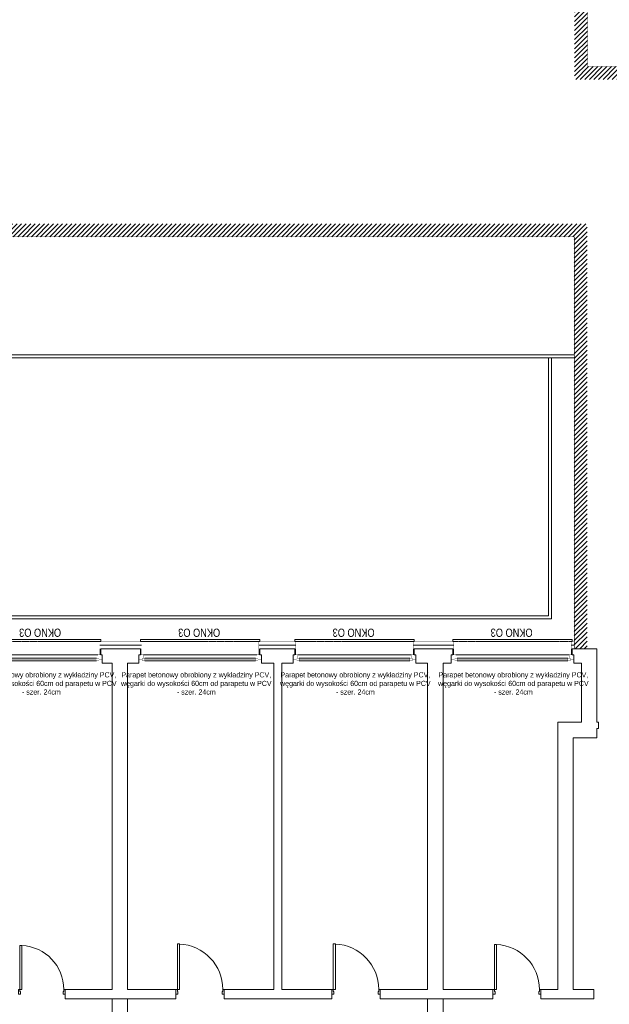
# Model space of a CAD drawing. Header units: millimetres. Extents: x 18880 to 99371, y -5529 to 27899.
# Tile 133 of 161: x 29519 to 30664, y 23094 to 25006. Entities that reach past the tile are written whole.
import ezdxf

# ---------------------------------------------------------------- set-up
doc = ezdxf.new("R2010")
doc.units = ezdxf.units.MM
doc.set_wipeout_variables(frame=1)
doc.linetypes.add('DASHED', pattern=[19.05, 12.7, -6.35])
for name, color, linetype, lineweight in [('AA_HATCH', 251, 'Continuous', 0), ('AA_IZOLACJA', 251, 'Continuous', 0), ('AA_OPIS', 2, 'Continuous', 0), ('AA_WIDOK', 254, 'Continuous', 0), ('Drzwi ArchiCAD_Nr_Pióra__1', 7, 'Continuous', 13), ('Drzwi ArchiCAD_Nr_Pióra__23', 4, 'Continuous', 20), ('Drzwi ArchiCAD_Nr_Pióra__3', 4, 'Continuous', 18), ('K_SCIANY', 90, 'Continuous', 20)]:
    doc.layers.add(name, color=color, linetype=linetype, lineweight=lineweight)
doc.layers.add('Drzwi ArchiCAD', color=7, linetype='Continuous')
doc.layers.add('Okna ArchiCADa', color=7, linetype='Continuous')
doc.styles.add('ARIAL', font='arial.ttf')
doc.styles.add('Arial Narrow', font='txt')
doc.linetypes.add('BATTING', pattern='A,0.0001,-0.1,[134,ltypeshp.shx,S=0.1,R=0,X=-0.1,Y=0],-0.2,[134,ltypeshp.shx,S=0.1,R=180,X=0.1,Y=0],-0.1', length=0.4001)
doc.linetypes.add('STYROPIAN', pattern='A,0.000141,[1,styropian.shx,S=1,R=0,X=0,Y=0],-14.102004', length=14.102145)

# ---------------------------------------------------------------- blocks, each defined once
blk = doc.blocks.new('D1 Drzwi proste 12_34')
at = {"layer": 'Drzwi ArchiCAD_Nr_Pióra__1', "linetype": 'Continuous'}
for p, q in [((-455, 0), (-455, -90)), ((455, 0), (455, -90))]:
    blk.add_line(p, q, dxfattribs=at)
at = {"layer": 'Drzwi ArchiCAD_Nr_Pióra__23', "linetype": 'Continuous'}
for p, q in [((-427, 0), (-455, 0)), ((-455, 0), (-455, -90)), ((-427, -40), (-427, 0)), ((455, 0), (427, 0)), ((427, 0), (427, -40)), ((455, -90), (455, 0)), ((-455, -90), (-415, -90)), ((-415, -40), (-427, -40)), ((-415, -90), (-415, -40)), ((427, -40), (415, -40)), ((415, -40), (415, -90)), ((415, -90), (455, -90))]:
    blk.add_line(p, q, dxfattribs=at)
at = {"layer": 'Drzwi ArchiCAD_Nr_Pióra__3', "linetype": 'Continuous'}
for p, q in [((427, 854), (387, 854)), ((387, 854), (387, 0)), ((427, 0), (427, 854)), ((387, 0), (427, 0))]:
    blk.add_line(p, q, dxfattribs=at)
blk.add_arc((427, 0), 854, 92.6846, 180, dxfattribs=at)
blk = doc.blocks.new('D1 Drzwi proste 12_31')
at = {"layer": 'Drzwi ArchiCAD_Nr_Pióra__1', "linetype": 'Continuous'}
for p, q in [((-470, 0), (-470, -90)), ((470, 0), (470, -90))]:
    blk.add_line(p, q, dxfattribs=at)
at = {"layer": 'Drzwi ArchiCAD_Nr_Pióra__23', "linetype": 'Continuous'}
for p, q in [((-442, 0), (-470, 0)), ((-470, 0), (-470, -90)), ((-442, -40), (-442, 0)), ((470, 0), (442, 0)), ((442, 0), (442, -40)), ((470, -90), (470, 0)), ((-470, -90), (-430, -90)), ((-430, -40), (-442, -40)), ((-430, -90), (-430, -40)), ((442, -40), (430, -40)), ((430, -40), (430, -90)), ((430, -90), (470, -90))]:
    blk.add_line(p, q, dxfattribs=at)
at = {"layer": 'Drzwi ArchiCAD_Nr_Pióra__3', "linetype": 'Continuous'}
for p, q in [((442, 884), (402, 884)), ((402, 884), (402, 0)), ((442, 0), (442, 884)), ((402, 0), (442, 0))]:
    blk.add_line(p, q, dxfattribs=at)
blk.add_arc((442, 0), 884, 92.5935, 180, dxfattribs=at)
blk = doc.blocks.new('D1 Drzwi proste 12_33')
at = {"layer": 'Drzwi ArchiCAD_Nr_Pióra__1', "linetype": 'Continuous'}
for p, q in [((-465, 0), (-465, -90)), ((465, 0), (465, -90))]:
    blk.add_line(p, q, dxfattribs=at)
at = {"layer": 'Drzwi ArchiCAD_Nr_Pióra__23', "linetype": 'Continuous'}
for p, q in [((-437, 0), (-465, 0)), ((-465, 0), (-465, -90)), ((-437, -40), (-437, 0)), ((465, 0), (437, 0)), ((437, 0), (437, -40)), ((465, -90), (465, 0)), ((-465, -90), (-425, -90)), ((-425, -40), (-437, -40)), ((-425, -90), (-425, -40)), ((437, -40), (425, -40)), ((425, -40), (425, -90)), ((425, -90), (465, -90))]:
    blk.add_line(p, q, dxfattribs=at)
at = {"layer": 'Drzwi ArchiCAD_Nr_Pióra__3', "linetype": 'Continuous'}
for p, q in [((437, 874), (397, 874)), ((397, 874), (397, 0)), ((437, 0), (437, 874)), ((397, 0), (437, 0))]:
    blk.add_line(p, q, dxfattribs=at)
blk.add_arc((437, 0), 874, 92.6231, 180, dxfattribs=at)
blk = doc.blocks.new('O1 rozwierane 12_23')
at = {"layer": 'AA_IZOLACJA', "linetype": 'STYROPIAN', "ltscale": 0.2}
for points in [[(-1135, 120), (-1135, 0)], [(1165, 120), (1165, 0)]]:
    blk.add_lwpolyline(points, dxfattribs=at)
at = {"layer": 'AA_WIDOK', "color": 4}
blk.add_lwpolyline([(-1145, 260), (-1145, 300), (1175, 300), (1175, 260)], dxfattribs=at)
at = {"layer": 'AA_WIDOK', "linetype": 'DASHED', "ltscale": 0.5}
blk.add_lwpolyline([(-1145, 260), (1175, 260)], dxfattribs=at)
at = {"layer": 'AA_WIDOK', "const_width": 3}
for points in [[(-1125, 260), (-1125, 0)], [(1155, 260), (1155, 0)]]:
    blk.add_lwpolyline(points, dxfattribs=at)
at = {"color": 4}
blk.add_wipeout([(1090, -115), (1090, -65), (1115, -65), (1115, 0), (-1085, 0), (-1085, -65), (-1060, -65), (-1060, -115)], dxfattribs=at).dxf.layer = 'AA_WIDOK'
at = {"layer": 'AA_WIDOK', "color": 4, "const_width": 3}
for points in [[(-1085, 0), (-1175, 0)], [(-1175, 0), (-1175, -90)], [(-1085, -65), (-1085, 0)], [(1205, 0), (1115, 0)], [(1115, 0), (1115, -65)], [(1205, -90), (1205, 0)], [(-1175, -90), (-1110, -90)], [(-1110, -90), (-1110, -65)], [(-1110, -65), (-1085, -65)], [(-1060, -65), (-1110, -65)], [(-1110, -65), (-1110, -115)], [(-1110, -115), (-1060, -115)], [(-1060, -115), (-1060, -65)], [(-1060, -80), (1090, -80)], [(-1060, -90), (1090, -90)], [(-1060, -100), (1090, -100)], [(1140, -65), (1090, -65)], [(1090, -65), (1090, -115)], [(1090, -115), (1140, -115)], [(1115, -65), (1140, -65)], [(1140, -65), (1140, -90)], [(1140, -115), (1140, -65)], [(1140, -90), (1205, -90)]]:
    blk.add_lwpolyline(points, dxfattribs=at)
at = {"layer": 'AA_WIDOK', "color": 4}
for points in [[(1115, 0), (-1085, 0)], [(-1060, -65), (1090, -65)], [(-1060, -115), (1090, -115)], [(-1060, -115), (1090, -115)]]:
    blk.add_lwpolyline(points, dxfattribs=at)

msp = doc.modelspace()

# ---------------------------------------------------------------- hatches: boundary and pattern name
at = {"ltscale": 50}
h = msp.add_hatch(dxfattribs=at)
h.set_pattern_fill('ANSI31', color=10, scale=50)
h.set_pattern_definition([(45, (-153383.43, 74659.9505), (-4.41941738, 4.41941738), [])])
h.paths.add_polyline_path([(30501.51574, 25964.87583), (26533.51574, 25964.87583), (26533.51574, 25330.87583), (26673.51574, 25330.87583), (26673.51574, 24977.37583), (26050.51574, 24977.37583), (26050.51574, 24721.37583), (26050.51574, 24605.37583), (26050.51574, 24349.37583), (26323.01574, 24349.37583), (26323.01574, 24374.37583), (26075.51574, 24374.37583), (26075.51574, 24605.37583), (26075.51574, 24721.37583), (26075.51574, 24952.37583), (26698.51574, 24952.37583), (26698.51574, 25355.87583), (26558.51574, 25355.87583), (26558.51574, 25939.87583), (30476.51574, 25939.87583), (30476.51574, 25369.87583), (30596.51574, 25369.87583), (30596.51574, 24890.37583), (30921.01574, 24890.37583), (30921.01574, 24915.37583), (30621.51574, 24915.37583), (30621.51574, 25394.87583), (30501.51574, 25394.87583)])
h.paths.add_polyline_path([(30621.01574, 24609.37583), (27549.51574, 24609.37583), (27549.51574, 24374.37583), (27298.01574, 24374.37583), (27298.01574, 24349.37583), (27574.51574, 24349.37583), (27574.51574, 24584.37583), (30596.01574, 24584.37583), (30596.01574, 23784.37583), (30621.01574, 23784.37583)])

# ---------------------------------------------------------------- linework, layer by layer
at = {"layer": 'AA_HATCH'}
for points in [[(27568.51574, 24349.37583), (27568.51574, 24305.37583), (27356.01574, 24305.37583), (27356.01574, 23842.37583), (30552.01574, 23842.37583), (30552.01574, 24349.37583)], [(30546.01574, 24349.37583), (30546.01574, 23848.37583), (27362.01574, 23848.37583), (27362.01574, 24299.37583), (27574.51574, 24299.37583), (27574.51574, 24349.37583)], [(27574.51574, 24355.37583), (30596.01574, 24355.37583)], [(27574.51574, 24349.37583), (30596.01574, 24349.37583)]]:
    msp.add_lwpolyline(points, dxfattribs=at)
at = {"layer": 'AA_IZOLACJA', "linetype": 'BATTING', "ltscale": 16}
for points in [[(29755.01574, 23791.37583), (29674.01574, 23791.37583)], [(30055.01574, 23791.37583), (29983.01574, 23791.37583)], [(30362.01574, 23791.37583), (30283.01574, 23791.37583)]]:
    msp.add_lwpolyline(points, dxfattribs=at)
at = {"layer": 'AA_IZOLACJA', "linetype": 'STYROPIAN', "ltscale": 1.4}
msp.add_lwpolyline([(30596.01574, 23791.37583), (30590.01574, 23791.37583)], dxfattribs=at)
at = {"layer": 'AA_WIDOK', "const_width": 0.3}
for points in [[(29755.01574, 23798.37583), (29674.01574, 23798.37583)], [(30055.01574, 23798.37583), (29983.01574, 23798.37583)], [(30362.01574, 23798.37583), (30283.01574, 23798.37583)], [(30596.01574, 23798.37583), (30590.01574, 23798.37583)]]:
    msp.add_lwpolyline(points, dxfattribs=at)
at = {"layer": 'K_SCIANY', "color": 10, "const_width": 1}
for points in [[(30921.01574, 24915.37583), (30621.51574, 24915.37583), (30621.51574, 25394.87583), (30501.51574, 25394.87583), (30501.51574, 25964.87583), (26533.51574, 25964.87583), (26533.51574, 25330.87583), (26673.51574, 25330.87583), (26673.51574, 24977.37583), (26050.51574, 24977.37583), (26050.51574, 24721.37583), (26050.51574, 24721.37583), (26050.51574, 24605.37583), (26050.51574, 24605.37583), (26050.51574, 24349.37583), (26323.01574, 24349.37583)], [(27298.01574, 24349.37583), (27574.51574, 24349.37583), (27574.51574, 24584.37583), (30596.01574, 24584.37583), (30596.01574, 23784.37583)]]:
    msp.add_lwpolyline(points, dxfattribs=at)
at = {"layer": 'K_SCIANY'}
for points in [[(29728.01574, 23122.37583), (29728.01574, 23756.37583), (29750.01574, 23756.37583), (29750.01574, 23763.37583), (29750.01574, 23772.37583), (29753.01574, 23772.37583), (29753.01574, 23784.37583), (29676.01574, 23784.37583), (29676.01574, 23772.37583), (29679.01574, 23772.37583), (29679.01574, 23763.37583), (29679.01574, 23756.37583), (29698.01574, 23756.37583), (29698.01574, 23122.37583)], [(30028.01574, 23122.37583), (30028.01574, 23756.37583), (30050.01574, 23756.37583), (30050.01574, 23763.37583), (30050.01574, 23772.37583), (30053.01574, 23772.37583), (30053.01574, 23784.37583), (29985.01574, 23784.37583), (29985.01574, 23772.37583), (29988.01574, 23772.37583), (29988.01574, 23763.37583), (29988.01574, 23756.37583), (30012.01574, 23756.37583), (30012.01574, 23122.37583)], [(30341.01574, 23122.37583), (30341.01574, 23756.37583), (30357.01574, 23756.37583), (30357.01574, 23763.37583), (30357.01574, 23772.37583), (30360.01574, 23772.37583), (30360.01574, 23784.37583), (30285.01574, 23784.37583), (30285.01574, 23772.37583), (30288.01574, 23772.37583), (30288.01574, 23763.37583), (30288.01574, 23756.37583), (30311.01574, 23756.37583), (30311.01574, 23122.37583)], [(29607.01574, 23122.37583), (29607.01574, 23113.37583)], [(29698.01574, 23122.37583), (29607.01574, 23122.37583)], [(29607.01574, 23113.37583), (29607.01574, 23104.37583)], [(29822.01574, 23122.37583), (29728.01574, 23122.37583)], [(29822.01574, 23122.37583), (29822.01574, 23113.37583)], [(29822.01574, 23113.37583), (29822.01574, 23104.37583)], [(29916.01574, 23122.37583), (29916.01574, 23113.37583)], [(30012.01574, 23122.37583), (29916.01574, 23122.37583)], [(29916.01574, 23113.37583), (29916.01574, 23104.37583)], [(30125.01574, 23122.37583), (30028.01574, 23122.37583)], [(30125.01574, 23122.37583), (30125.01574, 23113.37583)], [(30125.01574, 23113.37583), (30125.01574, 23104.37583)], [(30219.01574, 23122.37583), (30219.01574, 23113.37583)], [(30311.01574, 23122.37583), (30219.01574, 23122.37583)], [(30219.01574, 23113.37583), (30219.01574, 23104.37583)], [(30438.01574, 23122.37583), (30341.01574, 23122.37583)], [(30438.01574, 23122.37583), (30438.01574, 23113.37583)], [(30438.01574, 23113.37583), (30438.01574, 23104.37583)], [(29607.01574, 23104.37583), (29822.01574, 23104.37583)], [(29698.01574, 22925.37583), (29698.01574, 23104.37583)], [(29728.01574, 22925.37583), (29728.01574, 23104.37583)], [(29916.01574, 23104.37583), (30125.01574, 23104.37583)], [(30219.01574, 23104.37583), (30438.01574, 23104.37583)], [(30311.01574, 22925.37583), (30311.01574, 23104.37583)], [(30341.01574, 22925.37583), (30341.01574, 23104.37583)]]:
    msp.add_lwpolyline(points, dxfattribs=at)
msp.add_lwpolyline([(30531.01574, 23113.37583), (30531.01574, 23104.37583), (30634.01574, 23104.37583), (30634.01574, 23122.37583), (30594.01574, 23122.37583), (30594.01574, 23611.37583), (30640.01574, 23611.37583), (30640.01574, 23622.37583), (30640.01574, 23629.37583), (30643.01574, 23629.37583), (30643.01574, 23641.37583), (30640.01574, 23641.37583), (30640.01574, 23784.37583), (30592.01574, 23784.37583), (30592.01574, 23772.37583), (30595.01574, 23772.37583), (30595.01574, 23763.37583), (30595.01574, 23756.37583), (30610.01574, 23756.37583), (30610.01574, 23641.37583), (30564.01574, 23641.37583), (30564.01574, 23122.37583), (30531.01574, 23122.37583)], close=True, dxfattribs=at)

# ---------------------------------------------------------------- block references
at = {"layer": 'Drzwi ArchiCAD', "linetype": 'Continuous', "xscale": -0.1, "yscale": 0.1, "zscale": 0.1}
for name, p in [('D1 Drzwi proste 12_34', (29561.51574, 23122.37583)), ('D1 Drzwi proste 12_31', (29869.01574, 23122.37583)), ('D1 Drzwi proste 12_31', (30172.01574, 23122.37583)), ('D1 Drzwi proste 12_33', (30484.51574, 23122.37583))]:
    msp.add_blockref(name, p, dxfattribs=at)

# ---------------------------------------------------------------- texts
at = {"layer": 'AA_OPIS', "char_height": 10, "width": 299.9998938, "attachment_point": 1, "style": 'Arial Narrow'}
for insert in [(29410.62321, 23738.58675), (29711.62321, 23738.58675), (30020.62321, 23738.58675), (30327.62321, 23738.58675)]:
    msp.add_mtext('\\pxqc;{\\fArial Narrow|b0|i0|c238|p34;\\C9;\\c13081809;Parapet betonowy obrobiony z wykładziny PCV,\\Pwęgarki do wysokości 60cm od parapetu w PCV\\P- szer. 24cm}', dxfattribs=dict(at, insert=insert))

# ---------------------------------------------------------------- next in the draw order: block references
at = {"layer": 'Okna ArchiCADa', "linetype": 'Continuous', "xscale": -0.1, "yscale": 0.1, "zscale": 0.1}
for p in [(29561.51574, 23772.37583), (29870.51574, 23772.37583), (30170.51574, 23772.37583), (30477.51574, 23772.37583)]:
    msp.add_blockref('O1 rozwierane 12_23', p, dxfattribs=at)

# ---------------------------------------------------------------- next in the draw order: texts
at = {"layer": 'AA_OPIS', "char_height": 16, "width": 300, "attachment_point": 2, "rotation": 180, "style": 'ARIAL'}
for insert in [(29558.25071, 23807.37583), (29867.25071, 23807.37583), (30167.25071, 23807.37583), (30474.25071, 23807.37583)]:
    msp.add_mtext('{\\W0.8;OKNO O3}', dxfattribs=dict(at, insert=insert))

doc.saveas('drawing.dxf')
